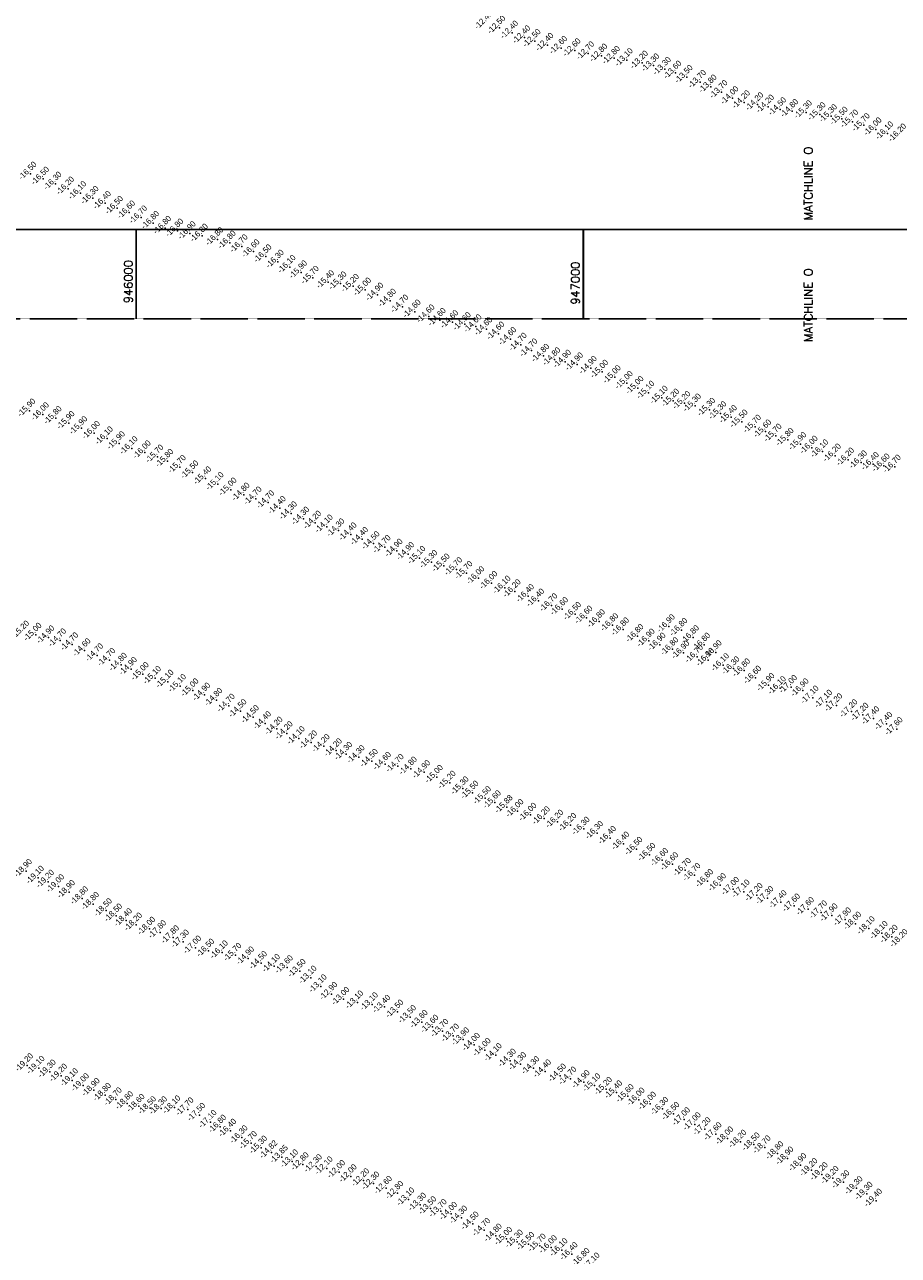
# Model space of a CAD drawing. Header units: feet. Extents: x 923032 to 950902, y 470215 to 606658.
# Tile 21 of 66: x 945750 to 947705, y 534697 to 537451. Entities that reach past the tile are written whole.
import ezdxf
from ezdxf.enums import TextEntityAlignment as Align

# ---------------------------------------------------------------- set-up
doc = ezdxf.new("R2010")
doc.units = ezdxf.units.FT
doc.header["$MEASUREMENT"] = 0
doc.header["$XCLIPFRAME"] = 0
doc.header["$PDSIZE"] = 100
doc.linetypes.add('DASHED', pattern=[0.75, 0.5, -0.25])
doc.linetypes.add('DASHED2', pattern=[0.375, 0.25, -0.125])
doc.layers.add('ALIGNSPACE-24x36', color=1, linetype='DASHED2', plot=False)
for name, color, linetype in [('ELEV8', 7, 'Continuous'), ('GRID-LABELS-X', 7, 'Continuous'), ('GRID-TICKS-X', 7, 'Continuous'), ('MATCHLINE', 7, 'DASHED'), ('POINTS8', 7, 'Continuous')]:
    doc.layers.add(name, color=color, linetype=linetype)
doc.layers.add('MrSID', color=251, linetype='Continuous', transparency=0.2)
doc.styles.add('MM-STANDARD', font='txt', dxfattribs={"height": 1})
doc.styles.get("Standard").update_dxf_attribs({"font": 'simplex.shx'})
picture_1 = doc.add_image_def('image4.sid', size_in_pixel=(6320, 6970))

msp = doc.modelspace()

# ---------------------------------------------------------------- linework, layer by layer
at = {"layer": 'ALIGNSPACE-24x36'}
for points in [[(944000, 541048.6), (950900.2, 541048.6), (950900.2, 536792.8), (944000, 536792.8)], [(943000, 536992.8), (949900.2, 536992.8), (949900.2, 532737), (943000, 532737)]]:
    msp.add_lwpolyline(points, close=True, dxfattribs=at)
at = {"layer": 'GRID-TICKS-X', "const_width": 4, "flags": 128}
for points in [[(946000, 536992.8), (946000, 536792.8)], [(947000, 536992.8), (947000, 536792.8)]]:
    msp.add_lwpolyline(points, dxfattribs=at)
at = {"layer": 'MATCHLINE'}
for p, q in [((944000, 536992.8), (950000, 536992.8)), ((944000, 536792.8), (950000, 536792.8))]:
    msp.add_line(p, q, dxfattribs=at)
at = {"layer": 'POINTS8', "color": 250, "linetype": 'Continuous', "lineweight": 0, "transparency": 33554687}
for p in [(946812.5, 537443.8, -12.5), (946841.1, 537432.7, -12.4), (946868.3, 537422, -12.4), (946891.4, 537413.9, -12.5), (946920.1, 537405.3, -12.4), (946950.8, 537398.4, -12.6), (946980.7, 537393, -12.6), (947011.1, 537386.2, -12.7), (947040.6, 537381.2, -12.8), (947068.8, 537376, -12.8), (947097.6, 537371.1, -13.1), (947131.4, 537365.4, -13.2), (947156.8, 537359.2, -13.3), (947182.7, 537351.4, -13.3), (947206.3, 537343.1, -13.6), (947231.4, 537333.4, -13.5), (947261.3, 537322.4, -13.7), (947285, 537311.9, -13.8), (947309.4, 537299.6, -13.7), (947333.9, 537286, -14), (947359.6, 537276.7, -14.2), (947389.6, 537272.2, -14.2), (947413.4, 537267.1, -14.2), (947440.6, 537261.2, -14.5), (947467.5, 537257.2, -14.8), (947498.1, 537254.3, -15.3), (947528.7, 537250, -15.3), (947554.3, 537245.7, -15.3), (947578.4, 537240, -15.5), (947601.8, 537233.6, -15.7), (947627.6, 537225.6, -15.7), (947654, 537216.1, -16), (947680.2, 537207.2, -16.1), (945763.7, 537117, -16.5), (945791.8, 537105.8, -16.5), (945819.6, 537094.6, -16.3), (945847.7, 537083.8, -16.2), (945875, 537073.4, -16.1), (945902.7, 537062.7, -16.3), (945930.2, 537051.4, -16.4), (945957.2, 537040.4, -16.5), (945984.2, 537030.2, -16.6), (946010.9, 537019, -16.7), (946038.1, 537006.8, -16.8), (946065, 536995.7, -16.8), (946092.1, 536989.7, -16.8), (946119.9, 536983.8, -16.9), (946147.1, 536978.2, -16.8), (946181.8, 536970.2, -16.8), (946209.4, 536962.8, -16.8), (946236, 536954.3, -16.7), (946262.6, 536943.3, -16.6), (946289.5, 536931.9, -16.5), (946316.9, 536919.9, -16.3), (946343.3, 536908.2, -16.1), (946368.8, 536896, -15.9), (946395.2, 536884, -15.7), (946429.4, 536874.3, -15.4), (946457.2, 536871.4, -15.3), (946485, 536865.9, -15.2), (946512.2, 536857.7, -15), (946539.8, 536846.5, -14.9), (946567.8, 536832.8, -14.8), (946595.7, 536819.6, -14.7), (946623.1, 536808.4, -14.6), (946654.1, 536797.5, -14.6), (946679.3, 536789.8, -14.6), (946707.1, 536784.8, -14.6), (946735.3, 536780.4, -14.6), (946759.2, 536775.5, -14.6), (946783.1, 536769.1, -14.6), (946810.4, 536759.3, -14.6), (946836.8, 536747, -14.6), (946860.3, 536734.1, -14.7), (946884.3, 536721.4, -14.7), (946910.7, 536709.4, -14.8), (946935.6, 536701.5, -14.8), (946959.4, 536696.1, -14.9), (946986.2, 536690.1, -14.9), (947017.1, 536682.3, -14.9), (947042.4, 536673.7, -15), (947070.7, 536661.7, -15), (947097.6, 536648.7, -15), (947121.6, 536637.5, -15), (947145.8, 536626.7, -15.1), (947175.8, 536615.6, -15.1), (945761.4, 536586.9, -15.9), (947201.3, 536609, -15.2), (947226.3, 536603.7, -15.2), (947250, 536598.2, -15.3), (947281.9, 536588.6, -15.3), (945791.4, 536578.5, -16), (945820, 536570.1, -15.8), (945848.9, 536559, -15.9), (947306.9, 536581, -15.3), (947330.5, 536572.4, -15.4), (947354.4, 536562.4, -15.5), (945877.3, 536547.5, -15.9), (945905.6, 536536.8, -16), (947384.3, 536550.7, -15.7), (947407.3, 536540.1, -15.6), (947430.4, 536530.7, -15.7), (945934.6, 536524.6, -16.1), (945961.4, 536513.7, -15.9), (945989.9, 536502.7, -16.1), (947457.3, 536521.4, -15.8), (947485.7, 536511.9, -15.9), (947511.2, 536503.7, -16), (946019.3, 536493.2, -16), (946047.6, 536484, -15.7), (946069.7, 536474.2, -15.8), (947534.9, 536495.5, -16.1), (947563, 536486.2, -16.2), (947592.5, 536477.3, -16.2), (946097.8, 536460.6, -15.7), (946125.9, 536448.4, -15.5), (947621.3, 536470.8, -16.3), (947648, 536467.3, -16.4), (947672.3, 536463.9, -16.6), (947697.1, 536461.3, -16.7), (946154.7, 536435.1, -15.4), (946182.4, 536422.4, -15.1), (946211.2, 536410.1, -15), (946240.4, 536398.8, -14.8), (946267.3, 536390, -14.7), (946295.4, 536381.5, -14.7), (946321.4, 536368.8, -14.4), (946346.3, 536356.9, -14.3), (946373.8, 536344.9, -14.3), (946400.5, 536335.9, -14.2), (946426.6, 536327.4, -14.1), (946452.6, 536318.7, -14.3), (946479.7, 536309.7, -14.4), (946505.5, 536299.5, -14.4), (946531, 536290, -14.5), (946555.8, 536281.4, -14.7), (946582.7, 536273.2, -14.9), (946608.5, 536265.9, -14.9), (946633.7, 536257.3, -15.1), (946660.5, 536248, -15.3), (946688, 536240.1, -15.5), (946716, 536231.9, -15.7), (946739, 536223.4, -15.7), (946765.5, 536211.9, -16), (946794.7, 536201, -16), (946824.1, 536190.6, -16.1), (946847, 536182.5, -16.2), (946876.6, 536171.8, -16.4), (946899.4, 536161.8, -16.4), (946928.9, 536151.1, -16.7), (946952.8, 536142.7, -16.6), (946981.9, 536131.9, -16.5), (947007.4, 536123.5, -16.6), (947035.3, 536115.4, -16.8), (947065.1, 536106.7, -16.8), (947089, 536097.1, -16.8), (947191.6, 536104.1, -16.9), (947219.8, 536096, -16.8), (945775, 536085.2, -15), (945803.7, 536079.2, -14.9), (945830, 536072.5, -14.7), (945857, 536063.6, -14.7), (947121.5, 536082.3, -16.8), (947146.6, 536072, -16.9), (947170.8, 536063.1, -16.9), (947245.6, 536079.7, -16.8), (947270.6, 536062.9, -16.8), (945884.6, 536050.4, -14.6), (945912.8, 536039.1, -14.7), (947199.5, 536053, -16.8), (947224.1, 536045.2, -16.9), (947254.4, 536036.5, -16.7), (947296.5, 536046, -16.9), (945939.8, 536028.8, -14.7), (945965.9, 536018, -14.8), (945988.3, 536008.6, -14.9), (947279.2, 536028.8, -16.9), (947312.7, 536017.2, -16.1), (947336.2, 536010, -16.3), (947360.1, 536005.4, -16.8), (946014.9, 535997.1, -15), (946042.2, 535988.4, -15.1), (946070.3, 535980.1, -15.1), (947384.8, 535989.1, -16.6), (946098.2, 535970.4, -15.1), (946126.2, 535960.7, -15), (946152.4, 535951.2, -14.9), (947414.5, 535972.8, -15.9), (947440, 535965.7, -16.1), (947464.9, 535968.3, -17), (947490.9, 535960.7, -16.9), (946179.4, 535939.5, -14.8), (946207.3, 535926.3, -14.7), (947513.1, 535944.6, -17.1), (947543.6, 535935.3, -17.1), (947566.3, 535927.3, -17.2), (946233.5, 535914.2, -14.5), (946261.2, 535900.9, -14.5), (947600.1, 535914, -17.2), (947624.9, 535906.2, -17.2), (947649.1, 535898.3, -17.4), (946288.3, 535887.3, -14.4), (946314.1, 535875.1, -14.2), (947678, 535885.9, -17.4), (947701.2, 535874.2, -17.6), (946337, 535864.8, -14.2), (946363.9, 535853.7, -14.1), (946391.5, 535844.3, -14.2), (946419.7, 535836.1, -14.2), (946446.8, 535826.6, -14.2), (946469.9, 535818.7, -14.3), (946497.9, 535811.4, -14.3), (946527.3, 535803, -14.5), (946556.6, 535796.3, -14.6), (946585.2, 535791.5, -14.7), (946614.5, 535785.6, -14.8), (946644.3, 535777.8, -14.9), (946672.7, 535767.2, -15), (946701.4, 535754, -15.2), (946730.3, 535741.4, -15.3), (946752.4, 535731.7, -15.5), (946780.3, 535719.6, -15.5), (946802.4, 535710.2, -15.6), (946828.7, 535699.8, -15.9), (946853.1, 535690.7, -16), (946882.1, 535682.3, -16), (946912.1, 535674.4, -16.2), (946942.2, 535666.9, -16.2), (946971.3, 535659.6, -16.2), (947001, 535651, -16.3), (947031.1, 535641.7, -16.3), (947060, 535630.5, -16.4), (947089.7, 535617.8, -16.4), (947119.2, 535606.1, -16.5), (947148.2, 535592.7, -16.5), (947176.7, 535581.2, -16.6), (947199.2, 535571.8, -16.6), (945753.5, 535556.6, -18.9), (945780.3, 535541.4, -19.1), (947227.6, 535558.9, -16.7), (947249, 535547.6, -16.7), (945802.9, 535532.4, -19.2), (945825.7, 535522.5, -19), (945849.7, 535509.5, -18.9), (947277.4, 535534, -16.8), (947306.1, 535525, -16.9), (947335.5, 535516.5, -17), (947358.9, 535510.6, -17.1), (945879.2, 535495.4, -18.8), (945903.5, 535483, -18.8), (947388.1, 535503, -17.2), (947412.2, 535496, -17.3), (947441.8, 535486.8, -17.4), (945932.5, 535468.7, -18.5), (945955.3, 535456.9, -18.5), (947471.7, 535479.3, -17.6), (947502.9, 535471.4, -17.6), (947532.1, 535463.8, -17.7), (947555.7, 535457.2, -17.9), (945977.3, 535446.4, -18.4), (945999.8, 535436.6, -18.2), (946029.4, 535427.3, -18), (947586, 535448.2, -17.9), (947608.5, 535438.8, -18), (947638.9, 535428.4, -18.1), (946053.8, 535419.6, -17.8), (946082.6, 535408.1, -17.8), (947667.8, 535417.8, -18.1), (947690.3, 535409.3, -18.2), (946104.8, 535398.6, -17.3), (946132.2, 535385.2, -17), (946161.4, 535378.2, -16.5), (946191.8, 535374.3, -16.1), (946222, 535368.8, -15.7), (946250.4, 535360.8, -14.9), (946279.3, 535350.5, -14.5), (946308.4, 535343.9, -14.1), (946337.2, 535341.1, -13.6), (946365.9, 535332.8, -13.5), (946390.2, 535317.9, -13.1), (946412.9, 535298.3, -13.1), (946436.6, 535281.6, -12.9), (946463.6, 535270.3, -13), (946494.6, 535262.3, -13.1), (946527.4, 535258.2, -13.1), (946555.2, 535252.6, -13.4), (946584.4, 535241.9, -13.5), (946612.7, 535229.7, -13.5), (946638.8, 535218.8, -13.6), (946662.8, 535208, -13.6), (946685.3, 535198.8, -13.7), (946708.8, 535188.1, -13.7), (946731.6, 535179.8, -13.9), (946755.6, 535167.6, -14), (946779.8, 535155.9, -14), (946804.4, 535144.5, -14.1), (946836.1, 535132.1, -14.3), (946859.2, 535124.4, -14.3), (945756.1, 535121.8, -19.2), (945781.8, 535116, -19.1), (945806.9, 535107.7, -19.3), (945832.2, 535098.6, -19.2), (946888.5, 535115.4, -14.3), (946914.7, 535108, -14.4), (946948.2, 535098.8, -14.5), (945856.6, 535088.4, -19.1), (945881.1, 535077.2, -19), (946971.5, 535092, -14.7), (947001.2, 535084.2, -14.9), (947025.2, 535076.8, -15.1), (947051, 535069, -15.2), (945905.2, 535066.4, -18.9), (945930.3, 535055.5, -18.8), (945954.5, 535045.4, -18.7), (947073.9, 535061.1, -15.4), (947099.8, 535052.8, -15.6), (947124.1, 535045.1, -16), (945979.9, 535036.9, -18.8), (946005.5, 535030.9, -18.6), (946031, 535025.8, -18.5), (946055.8, 535025.5, -18.3), (946085.7, 535027.4, -18.1), (946115, 535023, -17.7), (947149.5, 535035.9, -16), (947177.1, 535024.3, -16.3), (947201.8, 535013.1, -16.5), (946141.1, 535010.8, -17.5), (946166.4, 534995, -17.1), (947225.5, 535000.9, -17), (947249.7, 534989.8, -17), (946188, 534984.3, -16.8), (946210.5, 534975.3, -16.4), (946235.9, 534960.6, -16.3), (947271.8, 534978.8, -17.2), (947296.2, 534967.6, -17.6), (947322.3, 534958, -18), (946256.8, 534947.7, -15.7), (946279.5, 534937.5, -15.3), (947351.6, 534950.6, -18.2), (947381.7, 534944.6, -18.5), (947405.9, 534937.9, -18.7), (946302.4, 534926.9, -14.8), (946325.9, 534916.4, -13.9), (946349, 534906.7, -13.1), (947434.5, 534925, -18.8), (947456.9, 534913.2, -18.9), (946372.7, 534900.2, -12.8), (946402.2, 534895.9, -12.3), (946426.3, 534890.9, -12.1), (946454, 534882.9, -12), (947485.9, 534898.5, -18.9), (947510.6, 534887.3, -19.2), (947533.8, 534878, -19.2), (946480.1, 534873.4, -12), (946508, 534864.4, -12.2), (946530.9, 534857.2, -12.3), (947558, 534869.8, -19.2), (947582.1, 534860.2, -19.3), (946558.8, 534847.4, -12.6), (946584.2, 534836.2, -12.8), (946609.1, 534821.5, -13.1), (947611.4, 534846.8, -19.3), (947634, 534834.2, -19.3), (946635.2, 534809.8, -13.3), (946658, 534801.8, -13.5), (946681.3, 534795.6, -13.7), (947655, 534818.9, -19.4), (946704.6, 534789.4, -14), (946727.3, 534781, -14.3), (946753, 534767.6, -14.5), (946778.5, 534753.2, -14.7), (946804.6, 534740.6, -14.8), (946827.8, 534733.4, -15), (946851.8, 534727.2, -15.3), (946877.4, 534721.9, -15.5), (946903, 534718.3, -15.7), (946927.8, 534714.7, -16), (946951.6, 534708.1, -16.1), (946974.2, 534699.2, -16.4)]:
    msp.add_point(p, dxfattribs=at)

# ---------------------------------------------------------------- texts
at = {"layer": 'ELEV8', "color": 18, "true_color": 0x000000, "transparency": 33554687, "style": 'MM-STANDARD'}
for s, p in [('-12.40', (946783.5, 537453.9, -12.4)), ('-12.50', (946812.5, 537443.8, -12.5)), ('-12.40', (946841.1, 537432.7, -12.4)), ('-12.40', (946868.3, 537422, -12.4)), ('-12.50', (946891.4, 537413.9, -12.5)), ('-12.40', (946920.1, 537405.3, -12.4)), ('-12.60', (946950.8, 537398.4, -12.6)), ('-12.60', (946980.7, 537393, -12.6)), ('-12.70', (947011.1, 537386.2, -12.7)), ('-12.80', (947040.6, 537381.2, -12.8)), ('-12.80', (947068.8, 537376, -12.8)), ('-13.10', (947097.6, 537371.1, -13.1)), ('-13.20', (947131.4, 537365.4, -13.2)), ('-13.30', (947156.8, 537359.2, -13.3)), ('-13.30', (947182.7, 537351.4, -13.3)), ('-13.60', (947206.3, 537343.1, -13.6)), ('-13.50', (947231.4, 537333.4, -13.5)), ('-13.70', (947261.3, 537322.4, -13.7)), ('-13.80', (947285, 537311.9, -13.8)), ('-13.70', (947309.4, 537299.6, -13.7)), ('-14.00', (947333.9, 537286, -14)), ('-14.20', (947359.6, 537276.7, -14.2)), ('-14.20', (947389.6, 537272.2, -14.2)), ('-14.20', (947413.4, 537267.1, -14.2)), ('-14.50', (947440.6, 537261.2, -14.5)), ('-14.80', (947467.5, 537257.2, -14.8)), ('-15.30', (947498.1, 537254.3, -15.3)), ('-15.30', (947528.7, 537250, -15.3)), ('-15.30', (947554.3, 537245.7, -15.3)), ('-15.50', (947578.4, 537240, -15.5)), ('-15.70', (947601.8, 537233.6, -15.7)), ('-15.70', (947627.6, 537225.6, -15.7)), ('-16.00', (947654, 537216.1, -16)), ('-16.10', (947680.2, 537207.2, -16.1)), ('-16.20', (947709, 537202.4, -16.2)), ('-16.50', (945763.7, 537117, -16.5)), ('-16.50', (945791.8, 537105.8, -16.5)), ('-16.30', (945819.6, 537094.6, -16.3)), ('-16.20', (945847.7, 537083.8, -16.2)), ('-16.10', (945875, 537073.4, -16.1)), ('-16.30', (945902.7, 537062.7, -16.3)), ('-16.40', (945930.2, 537051.4, -16.4)), ('-16.50', (945957.2, 537040.4, -16.5)), ('-16.60', (945984.2, 537030.2, -16.6)), ('-16.70', (946010.9, 537019, -16.7)), ('-16.80', (946038.1, 537006.8, -16.8)), ('-16.80', (946065, 536995.7, -16.8)), ('-16.80', (946092.1, 536989.7, -16.8)), ('-16.90', (946119.9, 536983.8, -16.9)), ('-16.80', (946147.1, 536978.2, -16.8)), ('-16.80', (946181.8, 536970.2, -16.8)), ('-16.80', (946209.4, 536962.8, -16.8)), ('-16.70', (946236, 536954.3, -16.7)), ('-16.60', (946262.6, 536943.3, -16.6)), ('-16.50', (946289.5, 536931.9, -16.5)), ('-16.30', (946316.9, 536919.9, -16.3)), ('-16.10', (946343.3, 536908.2, -16.1)), ('-15.90', (946368.8, 536896, -15.9)), ('-15.70', (946395.2, 536884, -15.7)), ('-15.40', (946429.4, 536874.3, -15.4)), ('-15.30', (946457.2, 536871.4, -15.3)), ('-15.20', (946485, 536865.9, -15.2)), ('-15.00', (946512.2, 536857.7, -15)), ('-14.90', (946539.8, 536846.5, -14.9)), ('-14.80', (946567.8, 536832.8, -14.8)), ('-14.70', (946595.7, 536819.6, -14.7)), ('-14.60', (946623.1, 536808.4, -14.6)), ('-14.60', (946654.1, 536797.5, -14.6)), ('-14.60', (946679.3, 536789.8, -14.6)), ('-14.60', (946707.1, 536784.8, -14.6)), ('-14.60', (946735.3, 536780.4, -14.6)), ('-14.60', (946759.2, 536775.5, -14.6)), ('-14.60', (946783.1, 536769.1, -14.6)), ('-14.60', (946810.4, 536759.3, -14.6)), ('-14.60', (946836.8, 536747, -14.6)), ('-14.70', (946860.3, 536734.1, -14.7)), ('-14.70', (946884.3, 536721.4, -14.7)), ('-14.80', (946910.7, 536709.4, -14.8)), ('-14.80', (946935.6, 536701.5, -14.8)), ('-14.90', (946959.4, 536696.1, -14.9)), ('-14.90', (946986.2, 536690.1, -14.9)), ('-14.90', (947017.1, 536682.3, -14.9)), ('-15.00', (947042.4, 536673.7, -15)), ('-15.00', (947070.7, 536661.7, -15)), ('-15.00', (947097.6, 536648.7, -15)), ('-15.00', (947121.6, 536637.5, -15)), ('-15.10', (947145.8, 536626.7, -15.1)), ('-15.10', (947175.8, 536615.6, -15.1)), ('-15.90', (945761.4, 536586.9, -15.9)), ('-15.20', (947201.3, 536609, -15.2)), ('-15.20', (947226.3, 536603.7, -15.2)), ('-15.30', (947250, 536598.2, -15.3)), ('-15.30', (947281.9, 536588.6, -15.3)), ('-16.00', (945791.4, 536578.5, -16)), ('-15.80', (945820, 536570.1, -15.8)), ('-15.90', (945848.9, 536559, -15.9)), ('-15.30', (947306.9, 536581, -15.3)), ('-15.40', (947330.5, 536572.4, -15.4)), ('-15.50', (947354.4, 536562.4, -15.5)), ('-15.90', (945877.3, 536547.5, -15.9)), ('-16.00', (945905.6, 536536.8, -16)), ('-15.70', (947384.3, 536550.7, -15.7)), ('-15.60', (947407.3, 536540.1, -15.6)), ('-15.70', (947430.4, 536530.7, -15.7)), ('-16.10', (945934.6, 536524.6, -16.1)), ('-15.90', (945961.4, 536513.7, -15.9)), ('-16.10', (945989.9, 536502.7, -16.1)), ('-15.80', (947457.3, 536521.4, -15.8)), ('-15.90', (947485.7, 536511.9, -15.9)), ('-16.00', (947511.2, 536503.7, -16)), ('-16.00', (946019.3, 536493.2, -16)), ('-15.70', (946047.6, 536484, -15.7)), ('-15.80', (946069.7, 536474.2, -15.8)), ('-16.10', (947534.9, 536495.5, -16.1)), ('-16.20', (947563, 536486.2, -16.2)), ('-16.20', (947592.5, 536477.3, -16.2)), ('-15.70', (946097.8, 536460.6, -15.7)), ('-15.50', (946125.9, 536448.4, -15.5)), ('-16.30', (947621.3, 536470.8, -16.3)), ('-16.40', (947648, 536467.3, -16.4)), ('-16.60', (947672.3, 536463.9, -16.6)), ('-16.70', (947697.1, 536461.3, -16.7)), ('-15.40', (946154.7, 536435.1, -15.4)), ('-15.10', (946182.4, 536422.4, -15.1)), ('-15.00', (946211.2, 536410.1, -15)), ('-14.80', (946240.4, 536398.8, -14.8)), ('-14.70', (946267.3, 536390, -14.7)), ('-14.70', (946295.4, 536381.5, -14.7)), ('-14.40', (946321.4, 536368.8, -14.4)), ('-14.30', (946346.3, 536356.9, -14.3)), ('-14.30', (946373.8, 536344.9, -14.3)), ('-14.20', (946400.5, 536335.9, -14.2)), ('-14.10', (946426.6, 536327.4, -14.1)), ('-14.30', (946452.6, 536318.7, -14.3)), ('-14.40', (946479.7, 536309.7, -14.4)), ('-14.40', (946505.5, 536299.5, -14.4)), ('-14.50', (946531, 536290, -14.5)), ('-14.70', (946555.8, 536281.4, -14.7)), ('-14.90', (946582.7, 536273.2, -14.9)), ('-14.90', (946608.5, 536265.9, -14.9)), ('-15.10', (946633.7, 536257.3, -15.1)), ('-15.30', (946660.5, 536248, -15.3)), ('-15.50', (946688, 536240.1, -15.5)), ('-15.70', (946716, 536231.9, -15.7)), ('-15.70', (946739, 536223.4, -15.7)), ('-16.00', (946765.5, 536211.9, -16)), ('-16.00', (946794.7, 536201, -16)), ('-16.10', (946824.1, 536190.6, -16.1)), ('-16.20', (946847, 536182.5, -16.2)), ('-16.40', (946876.6, 536171.8, -16.4)), ('-16.40', (946899.4, 536161.8, -16.4)), ('-16.70', (946928.9, 536151.1, -16.7)), ('-16.60', (946952.8, 536142.7, -16.6)), ('-16.50', (946981.9, 536131.9, -16.5)), ('-16.60', (947007.4, 536123.5, -16.6)), ('-16.80', (947035.3, 536115.4, -16.8)), ('-15.20', (945747.3, 536090.1, -15.2)), ('-16.80', (947065.1, 536106.7, -16.8)), ('-16.80', (947089, 536097.1, -16.8)), ('-16.90', (947191.6, 536104.1, -16.9)), ('-16.80', (947219.8, 536096, -16.8)), ('-15.00', (945775, 536085.2, -15)), ('-14.90', (945803.7, 536079.2, -14.9)), ('-14.70', (945830, 536072.5, -14.7)), ('-14.70', (945857, 536063.6, -14.7)), ('-16.80', (947121.5, 536082.3, -16.8)), ('-16.90', (947146.6, 536072, -16.9)), ('-16.90', (947170.8, 536063.1, -16.9)), ('-16.80', (947245.6, 536079.7, -16.8)), ('-16.80', (947270.6, 536062.9, -16.8)), ('-14.60', (945884.6, 536050.4, -14.6)), ('-14.70', (945912.8, 536039.1, -14.7)), ('-16.80', (947199.5, 536053, -16.8)), ('-16.90', (947224.1, 536045.2, -16.9)), ('-16.70', (947254.4, 536036.5, -16.7)), ('-16.90', (947296.5, 536046, -16.9)), ('-14.70', (945939.8, 536028.8, -14.7)), ('-14.80', (945965.9, 536018, -14.8)), ('-14.90', (945988.3, 536008.6, -14.9)), ('-16.90', (947279.2, 536028.8, -16.9)), ('-16.10', (947312.7, 536017.2, -16.1)), ('-16.30', (947336.2, 536010, -16.3)), ('-16.80', (947360.1, 536005.4, -16.8)), ('-15.00', (946014.9, 535997.1, -15)), ('-15.10', (946042.2, 535988.4, -15.1)), ('-15.10', (946070.3, 535980.1, -15.1)), ('-16.60', (947384.8, 535989.1, -16.6)), ('-15.10', (946098.2, 535970.4, -15.1)), ('-15.00', (946126.2, 535960.7, -15)), ('-14.90', (946152.4, 535951.2, -14.9)), ('-15.90', (947414.5, 535972.8, -15.9)), ('-16.10', (947440, 535965.7, -16.1)), ('-17.00', (947464.9, 535968.3, -17)), ('-16.90', (947490.9, 535960.7, -16.9)), ('-14.80', (946179.4, 535939.5, -14.8)), ('-14.70', (946207.3, 535926.3, -14.7)), ('-17.10', (947513.1, 535944.6, -17.1)), ('-17.10', (947543.6, 535935.3, -17.1)), ('-17.20', (947566.3, 535927.3, -17.2)), ('-14.50', (946233.5, 535914.2, -14.5)), ('-14.50', (946261.2, 535900.9, -14.5)), ('-17.20', (947600.1, 535914, -17.2)), ('-17.20', (947624.9, 535906.2, -17.2)), ('-17.40', (947649.1, 535898.3, -17.4)), ('-14.40', (946288.3, 535887.3, -14.4)), ('-14.20', (946314.1, 535875.1, -14.2)), ('-17.40', (947678, 535885.9, -17.4)), ('-17.60', (947701.2, 535874.2, -17.6)), ('-14.20', (946337, 535864.8, -14.2)), ('-14.10', (946363.9, 535853.7, -14.1)), ('-14.20', (946391.5, 535844.3, -14.2)), ('-14.20', (946419.7, 535836.1, -14.2)), ('-14.20', (946446.8, 535826.6, -14.2)), ('-14.30', (946469.9, 535818.7, -14.3)), ('-14.30', (946497.9, 535811.4, -14.3)), ('-14.50', (946527.3, 535803, -14.5)), ('-14.60', (946556.6, 535796.3, -14.6)), ('-14.70', (946585.2, 535791.5, -14.7)), ('-14.80', (946614.5, 535785.6, -14.8)), ('-14.90', (946644.3, 535777.8, -14.9)), ('-15.00', (946672.7, 535767.2, -15)), ('-15.20', (946701.4, 535754, -15.2)), ('-15.30', (946730.3, 535741.4, -15.3)), ('-15.50', (946752.4, 535731.7, -15.5)), ('-15.50', (946780.3, 535719.6, -15.5)), ('-15.60', (946802.4, 535710.2, -15.6)), ('-15.88', (946828.7, 535699.8, -15.9)), ('-16.00', (946853.1, 535690.7, -16)), ('-16.00', (946882.1, 535682.3, -16)), ('-16.20', (946912.1, 535674.4, -16.2)), ('-16.20', (946942.2, 535666.9, -16.2)), ('-16.20', (946971.3, 535659.6, -16.2)), ('-16.30', (947001, 535651, -16.3)), ('-16.30', (947031.1, 535641.7, -16.3)), ('-16.40', (947060, 535630.5, -16.4)), ('-16.40', (947089.7, 535617.8, -16.4)), ('-16.50', (947119.2, 535606.1, -16.5)), ('-16.50', (947148.2, 535592.7, -16.5)), ('-16.60', (947176.7, 535581.2, -16.6)), ('-16.60', (947199.2, 535571.8, -16.6)), ('-18.90', (945753.5, 535556.6, -18.9)), ('-19.10', (945780.3, 535541.4, -19.1)), ('-16.70', (947227.6, 535558.9, -16.7)), ('-16.70', (947249, 535547.6, -16.7)), ('-19.20', (945802.9, 535532.4, -19.2)), ('-19.00', (945825.7, 535522.5, -19)), ('-18.90', (945849.7, 535509.5, -18.9)), ('-16.80', (947277.4, 535534, -16.8)), ('-16.90', (947306.1, 535525, -16.9)), ('-17.00', (947335.5, 535516.5, -17)), ('-17.10', (947358.9, 535510.6, -17.1)), ('-18.80', (945879.2, 535495.4, -18.8)), ('-18.80', (945903.5, 535483, -18.8)), ('-17.20', (947388.1, 535503, -17.2)), ('-17.30', (947412.2, 535496, -17.3)), ('-17.40', (947441.8, 535486.8, -17.4)), ('-18.50', (945932.5, 535468.7, -18.5)), ('-18.50', (945955.3, 535456.9, -18.5)), ('-17.60', (947471.7, 535479.3, -17.6)), ('-17.60', (947502.9, 535471.4, -17.6)), ('-17.70', (947532.1, 535463.8, -17.7)), ('-17.90', (947555.7, 535457.2, -17.9)), ('-18.40', (945977.3, 535446.4, -18.4)), ('-18.20', (945999.8, 535436.6, -18.2)), ('-18.00', (946029.4, 535427.3, -18)), ('-17.90', (947586, 535448.2, -17.9)), ('-18.00', (947608.5, 535438.8, -18)), ('-18.10', (947638.9, 535428.4, -18.1)), ('-17.80', (946053.8, 535419.6, -17.8)), ('-17.80', (946082.6, 535408.1, -17.8)), ('-17.30', (946104.8, 535398.6, -17.3)), ('-18.10', (947667.8, 535417.8, -18.1)), ('-18.20', (947690.3, 535409.3, -18.2)), ('-18.20', (947712.5, 535399.7, -18.2)), ('-17.00', (946132.2, 535385.2, -17)), ('-16.50', (946161.4, 535378.2, -16.5)), ('-16.10', (946191.8, 535374.3, -16.1)), ('-15.70', (946222, 535368.8, -15.7)), ('-14.90', (946250.4, 535360.8, -14.9)), ('-14.50', (946279.3, 535350.5, -14.5)), ('-14.10', (946308.4, 535343.9, -14.1)), ('-13.60', (946337.2, 535341.1, -13.6)), ('-13.50', (946365.9, 535332.8, -13.5)), ('-13.10', (946390.2, 535317.9, -13.1)), ('-13.10', (946412.9, 535298.3, -13.1)), ('-12.90', (946436.6, 535281.6, -12.9)), ('-13.00', (946463.6, 535270.3, -13)), ('-13.10', (946494.6, 535262.3, -13.1)), ('-13.10', (946527.4, 535258.2, -13.1)), ('-13.40', (946555.2, 535252.6, -13.4)), ('-13.50', (946584.4, 535241.9, -13.5)), ('-13.50', (946612.7, 535229.7, -13.5)), ('-13.60', (946638.8, 535218.8, -13.6)), ('-13.60', (946662.8, 535208, -13.6)), ('-13.70', (946685.3, 535198.8, -13.7)), ('-13.70', (946708.8, 535188.1, -13.7)), ('-13.90', (946731.6, 535179.8, -13.9)), ('-14.00', (946755.6, 535167.6, -14)), ('-14.00', (946779.8, 535155.9, -14)), ('-14.10', (946804.4, 535144.5, -14.1)), ('-14.30', (946836.1, 535132.1, -14.3)), ('-14.30', (946859.2, 535124.4, -14.3)), ('-19.20', (945756.1, 535121.8, -19.2)), ('-19.10', (945781.8, 535116, -19.1)), ('-19.30', (945806.9, 535107.7, -19.3)), ('-19.20', (945832.2, 535098.6, -19.2)), ('-14.30', (946888.5, 535115.4, -14.3)), ('-14.40', (946914.7, 535108, -14.4)), ('-14.50', (946948.2, 535098.8, -14.5)), ('-19.10', (945856.6, 535088.4, -19.1)), ('-19.00', (945881.1, 535077.2, -19)), ('-14.70', (946971.5, 535092, -14.7)), ('-14.90', (947001.2, 535084.2, -14.9)), ('-15.10', (947025.2, 535076.8, -15.1)), ('-15.20', (947051, 535069, -15.2)), ('-18.90', (945905.2, 535066.4, -18.9)), ('-18.80', (945930.3, 535055.5, -18.8)), ('-18.70', (945954.5, 535045.4, -18.7)), ('-15.40', (947073.9, 535061.1, -15.4)), ('-15.60', (947099.8, 535052.8, -15.6)), ('-16.00', (947124.1, 535045.1, -16)), ('-18.80', (945979.9, 535036.9, -18.8)), ('-18.60', (946005.5, 535030.9, -18.6)), ('-18.50', (946031, 535025.8, -18.5)), ('-18.30', (946055.8, 535025.5, -18.3)), ('-18.10', (946085.7, 535027.4, -18.1)), ('-17.70', (946115, 535023, -17.7)), ('-16.00', (947149.5, 535035.9, -16)), ('-16.30', (947177.1, 535024.3, -16.3)), ('-16.50', (947201.8, 535013.1, -16.5)), ('-17.50', (946141.1, 535010.8, -17.5)), ('-17.10', (946166.4, 534995, -17.1)), ('-17.00', (947225.5, 535000.9, -17)), ('-17.00', (947249.7, 534989.8, -17)), ('-16.80', (946188, 534984.3, -16.8)), ('-16.40', (946210.5, 534975.3, -16.4)), ('-16.30', (946235.9, 534960.6, -16.3)), ('-17.20', (947271.8, 534978.8, -17.2)), ('-17.60', (947296.2, 534967.6, -17.6)), ('-18.00', (947322.3, 534958, -18)), ('-15.70', (946256.8, 534947.7, -15.7)), ('-15.30', (946279.5, 534937.5, -15.3)), ('-18.20', (947351.6, 534950.6, -18.2)), ('-18.50', (947381.7, 534944.6, -18.5)), ('-18.70', (947405.9, 534937.9, -18.7)), ('-14.82', (946302.4, 534926.9, -14.8)), ('-13.85', (946325.9, 534916.4, -13.9)), ('-13.10', (946349, 534906.7, -13.1)), ('-18.80', (947434.5, 534925, -18.8)), ('-18.90', (947456.9, 534913.2, -18.9)), ('-12.80', (946372.7, 534900.2, -12.8)), ('-12.30', (946402.2, 534895.9, -12.3)), ('-12.10', (946426.3, 534890.9, -12.1)), ('-12.00', (946454, 534882.9, -12)), ('-18.90', (947485.9, 534898.5, -18.9)), ('-19.20', (947510.6, 534887.3, -19.2)), ('-19.20', (947533.8, 534878, -19.2)), ('-12.00', (946480.1, 534873.4, -12)), ('-12.20', (946508, 534864.4, -12.2)), ('-12.30', (946530.9, 534857.2, -12.3)), ('-12.60', (946558.8, 534847.4, -12.6)), ('-19.20', (947558, 534869.8, -19.2)), ('-19.30', (947582.1, 534860.2, -19.3)), ('-12.80', (946584.2, 534836.2, -12.8)), ('-13.10', (946609.1, 534821.5, -13.1)), ('-19.30', (947611.4, 534846.8, -19.3)), ('-19.30', (947634, 534834.2, -19.3)), ('-13.30', (946635.2, 534809.8, -13.3)), ('-13.50', (946658, 534801.8, -13.5)), ('-13.70', (946681.3, 534795.6, -13.7)), ('-19.40', (947655, 534818.9, -19.4)), ('-14.00', (946704.6, 534789.4, -14)), ('-14.30', (946727.3, 534781, -14.3)), ('-14.50', (946753, 534767.6, -14.5)), ('-14.70', (946778.5, 534753.2, -14.7)), ('-14.80', (946804.6, 534740.6, -14.8)), ('-15.00', (946827.8, 534733.4, -15)), ('-15.30', (946851.8, 534727.2, -15.3)), ('-15.50', (946877.4, 534721.9, -15.5)), ('-15.70', (946903, 534718.3, -15.7)), ('-16.00', (946927.8, 534714.7, -16)), ('-16.10', (946951.6, 534708.1, -16.1)), ('-16.40', (946974.2, 534699.2, -16.4)), ('-16.80', (947000.9, 534686.1, -16.8)), ('-17.10', (947023.3, 534675.8, -17.1))]:
    msp.add_text(s, height=13, rotation=45, dxfattribs=at).set_placement(p, align=Align.BOTTOM_CENTER)
at = {"layer": 'GRID-LABELS-X'}
for s, p in [('MATCHLINE O', (947512.7, 537012.9)), ('946000', (945991.6, 536827.4)), ('947000', (946991.6, 536824.2)), ('MATCHLINE O', (947512.7, 536740.9))]:
    msp.add_text(s, height=18.75, rotation=90, dxfattribs=at).set_placement(p)

# ---------------------------------------------------------------- pictures from other files: only their frames are drawn
at = {"layer": 'MrSID'}
image = msp.add_image(picture_1, insert=(944016.7, 515780.5), size_in_units=(20734.9, 22867.5), dxfattribs=at)
image.set_boundary_path([(1823.22, -0.5), (-0.5, -0.5), (-0.5, 6685.05), (299.22, 6685.05), (299.22, 5448.84), (908.82, 5448.84), (908.82, 4212.627), (1213.62, 4212.627), (1213.62, 1740.205), (1518.42, 1740.205), (1518.42, 564.954), (1823.22, 564.954), (1823.22, -0.5)])

doc.saveas('drawing.dxf')
